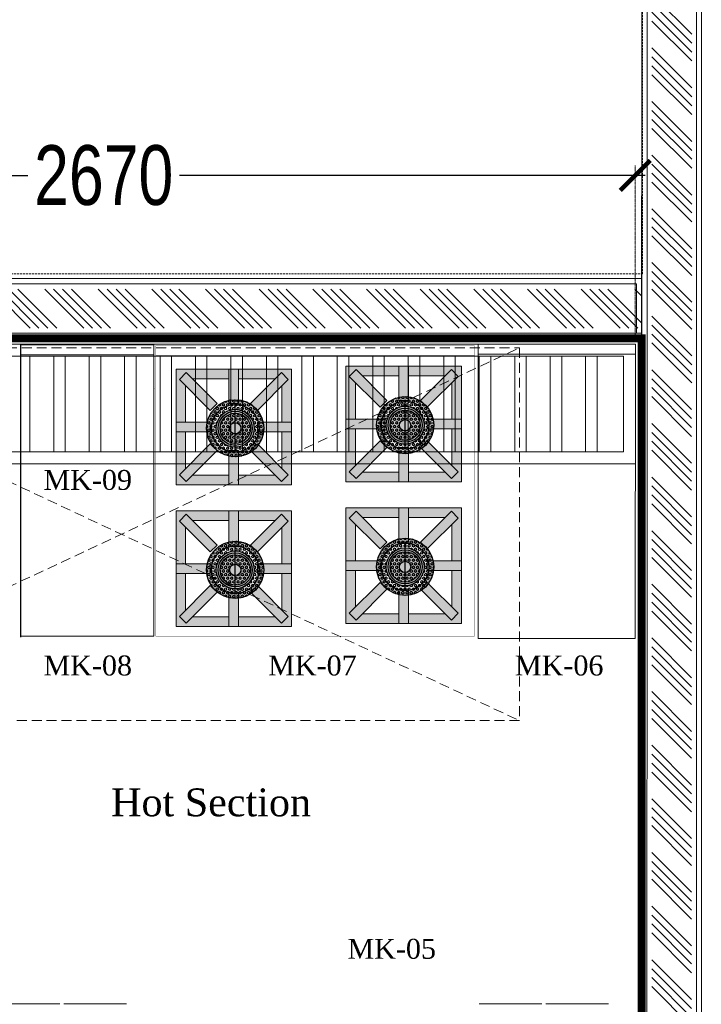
# Model space of a CAD drawing. Header units: millimetres. Extents: x 1277566 to 1493426, y 1039116 to 1145896.
# Tile 67 of 152: x 1342597 to 1344309, y 1136507 to 1138979. Entities that reach past the tile are written whole.
import ezdxf

# ---------------------------------------------------------------- set-up
doc = ezdxf.new("R2010")
doc.units = ezdxf.units.MM
doc.header["$PDMODE"] = 67
doc.linetypes.add('DASHED', pattern=[0.75, 0.5, -0.25])
doc.linetypes.add('DASHED2', pattern=[0.375, 0.25, -0.125])
for name, color, linetype, lineweight in [('AIRPORT EXTIING WALL', 1, 'Continuous', 20), ('CIVIL WALL HATCH', 7, 'Continuous', 5), ('CKD - Kit Text', 171, 'Continuous', 13), ('CKD Equipments', 252, 'Continuous', 0), ('CKD-Equipements', 252, 'Continuous', 0), ('FRONT COUNTER', 214, 'Continuous', 18), ('PLASTER', 252, 'Continuous', 9), ('tile finish', 32, 'Continuous', 9)]:
    doc.layers.add(name, color=color, linetype=linetype, lineweight=lineweight)
doc.layers.add('Equipment', color=7, linetype='Continuous', lineweight=9, true_color=0xcc6600)
doc.layers.add('Equipment Name', color=8, linetype='Continuous')
doc.layers.add('xKAM-B3-01-Kitchen$0$A-FURN', color=8, linetype='Continuous')
doc.styles.add('CKD_Dimension Text', font='BOOKOS.TTF')
doc.styles.add('ROMANS', font='arial.ttf', dxfattribs={"width": 0.75})
doc.styles.add('style12', font='BOOKOSI.TTF')
doc.dimstyles.new('1.300', dxfattribs={"dimtxt": 150, "dimasz": 75, "dimexe": 25, "dimexo": 25, "dimgap": 15, "dimtad": 0, "dimdec": 0, "dimdsep": 46, "dimtxsty": 'ROMANS', "dimblk": 'ARCHTICK', "dimcen": 0.09, "dimdle": 25, "dimclrd": 256, "dimclre": 256, "dimclrt": 256, "dimadec": 1, "dimazin": 2, "dimtfac": 1, "dimtdec": 0, "dimtmove": 2, "dimatfit": 3, "dimldrblk": 'OPEN90', "dimfxl": 100, "dimtolj": 1, "dimtzin": 0, "dimlwe": -1, "dimarcsym": 0})
pattern_1 = [(0, (0, 0), (0, 0.216506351), [0.125, -0.25]), (120, (0, 0), (-0.1875000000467, -0.1082531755), [0.125, -0.25]), (60, (0.125, 0), (-0.1875000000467, 0.1082531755), [0.125, -0.25])]

# ---------------------------------------------------------------- blocks, each defined once
blk = doc.blocks.new('xKAM-B3-01-Kitchen$0$rgregr')
at = {"layer": 'xKAM-B3-01-Kitchen$0$A-FURN'}
h = blk.add_hatch(color=256, dxfattribs=at)
edge = h.paths.add_edge_path()
edge.add_arc((9340815.64, 6767207.81), 2.97, 0, 360)
edge = h.paths.add_edge_path(flags=16)
edge.add_arc((9340815.64, 6767207.81), 2.47, 0, 360)
h = blk.add_hatch(dxfattribs=at)
h.set_pattern_fill('HEX', color=256, style=0)
h.set_pattern_definition(pattern_1)
edge = h.paths.add_edge_path(flags=16)
edge.add_arc((9340815.64, 6767207.81), 2.47, 0, 360)
edge = h.paths.add_edge_path()
edge.add_arc((9340815.64, 6767207.81), 2.97, 0, 360)
h = blk.add_hatch(dxfattribs=at)
h.set_pattern_fill('HEX', color=256, style=0)
h.set_pattern_definition(pattern_1)
h.paths.add_polyline_path([(9340815.98, 6767210.26), (9340815.3, 6767210.26, 0.336052), (9340813.19, 6767208.15), (9340813.19, 6767207.81), (9340813.67, 6767207.81, -1), (9340817.61, 6767207.81), (9340818.08, 6767207.81), (9340818.08, 6767208.15, 0.336052)])
h.paths.add_polyline_path([(9340818.08, 6767207.48), (9340818.08, 6767207.81), (9340817.61, 6767207.81, -1), (9340813.67, 6767207.81), (9340813.19, 6767207.81), (9340813.19, 6767207.48, 0.336052), (9340815.3, 6767205.37), (9340815.98, 6767205.37, 0.336052)])
h = blk.add_hatch(color=256, dxfattribs=at)
edge = h.paths.add_edge_path()
edge.add_arc((9340815.64, 6767207.81), 1.97, 0, 360)
edge = h.paths.add_edge_path(flags=16)
edge.add_arc((9340815.64, 6767207.81), 1.77, 0, 360)
edge = h.paths.add_edge_path(flags=0)
edge.add_arc((9340815.64, 6767207.81), 1.57, 0, 360)
h = blk.add_hatch(color=256, dxfattribs=at)
edge = h.paths.add_edge_path(flags=16)
edge.add_arc((9340815.64, 6767207.81), 1.57, 0, 360)
edge = h.paths.add_edge_path()
edge.add_arc((9340815.64, 6767207.81), 1.77, 0, 360)
h = blk.add_hatch(dxfattribs=at)
h.set_pattern_fill('HEX', color=256, style=0)
h.set_pattern_definition(pattern_1)
edge = h.paths.add_edge_path()
edge.add_arc((9340815.64, 6767207.81), 1.57, 0, 360)
edge = h.paths.add_edge_path(flags=16)
edge.add_arc((9340815.64, 6767207.81), 0.581, 0, 360)
blk.add_line((9340813.19, 6767207.81), (9340818.08, 6767207.81), dxfattribs=at)
for radius in [2.97, 2.47, 1.97, 1.77, 1.57, 0.581]:
    blk.add_circle((9340815.64, 6767207.81), radius, dxfattribs=at)
blk = doc.blocks.new('_ARCHTICK')
at = {"color": 0, "linetype": 'ByBlock', "const_width": 0.15}
blk.add_lwpolyline([(-0.5, -0.5), (0.5, 0.5)], dxfattribs=at)
blk = doc.blocks.new('*D112')
at = {"layer": 'CKD-Equipements', "linetype": 'DASHED2', "transparency": 16777216}
for p, q in [((1341473, 1138189.7), (1341473, 1138612.9)), ((1344143.2, 1138189.7), (1344143.2, 1138612.9))]:
    blk.add_line(p, q, dxfattribs=at)
at = {"layer": 'CKD-Equipements', "lineweight": -2, "transparency": 16777216}
for p, q in [((1341448, 1138587.9), (1342624.4, 1138587.9)), ((1344168.2, 1138587.9), (1342991.9, 1138587.9))]:
    blk.add_line(p, q, dxfattribs=at)
at = {"layer": 'Defpoints', "color": 0, "transparency": 16777216}
for p in [(1344143.2, 1138587.9), (1341473, 1138164.7), (1344143.2, 1138164.7)]:
    blk.add_point(p, dxfattribs=at)
at = {"layer": 'CKD-Equipements', "lineweight": -2, "transparency": 16777216, "xscale": 75, "yscale": 75, "zscale": 75, "rotation": 180}
blk.add_blockref('_ARCHTICK', (1341473, 1138587.9), dxfattribs=at)
at = {"layer": 'CKD-Equipements', "lineweight": -2, "transparency": 16777216, "xscale": 75, "yscale": 75, "zscale": 75}
blk.add_blockref('_ARCHTICK', (1344143.2, 1138587.9), dxfattribs=at)
at = {"layer": 'CKD-Equipements', "transparency": 16777216, "insert": (1342808.1, 1138587.9), "char_height": 150, "attachment_point": 5, "style": 'ROMANS', "bg_fill": 3, "box_fill_scale": 1.1, "bg_fill_color": 256, "bg_fill_true_color": 13158600, "bg_fill_transparency": 0}
blk.add_mtext('\\A1;2670', dxfattribs=at)
blk = doc.blocks.new('_Open90')
at = {"color": 0, "linetype": 'ByBlock', "lineweight": -2}
for p, q in [((-0.5, 0.5), (0, 0)), ((0, 0), (-1, 0)), ((0, 0), (-0.5, -0.5))]:
    blk.add_line(p, q, dxfattribs=at)

msp = doc.modelspace()

# ---------------------------------------------------------------- hatches: boundary and pattern name
at = {"layer": 'CIVIL WALL HATCH'}
h = msp.add_hatch(dxfattribs=at)
h.set_pattern_fill('ANSI34', color=256, scale=5, angle=90)
h.set_pattern_definition([(135, (154681.03, -46618.93), (-67.351921, -67.351921), []), (135, (154681.03, -46596.48), (-67.351921, -67.351921), []), (135, (154681.03, -46574.03), (-67.351921, -67.351921), []), (135, (154681.03, -46551.58), (-67.351921, -67.351921), [])])
h.paths.add_polyline_path([(1344286.156, 1143264.5371), (1344186.156, 1143264.5371), (1344183.8777, 1135016.1905), (1344283.8777, 1135016.1905)])
h = msp.add_hatch(dxfattribs=at)
h.set_pattern_fill('ANSI34', color=256, scale=5, angle=90)
h.set_pattern_definition([(135, (2528612.85, -24615.88), (-67.351921, -67.351921), []), (135, (2528612.85, -24593.43), (-67.351921, -67.351921), []), (135, (2528612.85, -24570.98), (-67.351921, -67.351921), []), (135, (2528612.85, -24548.53), (-67.351921, -67.351921), [])])
h.paths.add_polyline_path([(1337921.3841, 1138302.869), (1337921.3841, 1138204.8763), (1341130.7584, 1138204.8946), (1344158.8777, 1138204.894), (1344158.8777, 1138302.8868), (1341131.5173, 1138302.869)])
at = {"layer": 'CKD-Equipements'}
h = msp.add_hatch(color=256, dxfattribs=at)
h.paths.add_polyline_path([(1342989.6648, 1137944.04), (1342989.6648, 1137810.9733), (1343122.7315, 1137810.9733), (1343122.7315, 1137835.1673), (1343030.9665, 1137835.1673), (1343015.2277, 1137819.4285), (1342998.12, 1137836.5362), (1343013.8588, 1137852.275), (1343013.8588, 1137944.04)])
h.paths.add_polyline_path([(1342998.12, 1138075.7378), (1343015.2277, 1138092.8455), (1343030.9665, 1138077.1067), (1343122.7315, 1138077.1067), (1343122.7315, 1138101.3006), (1342989.6648, 1138101.3006), (1342989.6648, 1137968.2339), (1343013.8588, 1137968.2339), (1343013.8588, 1138059.999)])
h.paths.add_polyline_path([(1343146.9254, 1138101.3006), (1343146.9254, 1138077.1067), (1343238.6905, 1138077.1067), (1343254.4293, 1138092.8455), (1343271.537, 1138075.7378), (1343255.7982, 1138059.999), (1343255.7982, 1137968.2339), (1343279.9921, 1137968.2339), (1343279.9921, 1138101.3006)])
h.paths.add_polyline_path([(1343255.7982, 1137944.04), (1343255.7982, 1137852.275), (1343271.537, 1137836.5362), (1343254.4293, 1137819.4285), (1343238.6905, 1137835.1673), (1343146.9254, 1137835.1673), (1343146.9254, 1137810.9733), (1343279.9921, 1137810.9733), (1343279.9921, 1137944.04)])
h = msp.add_hatch(color=256, dxfattribs=at)
h.paths.add_polyline_path([(1342998.12, 1137836.5362), (1343015.2277, 1137819.4285), (1343067.0598, 1137871.2606), (1343049.9521, 1137888.3683)])
h.paths.add_polyline_path([(1342989.6648, 1137968.2339), (1342989.6648, 1137944.04), (1343032.6671, 1137944.04), (1343032.6671, 1137968.2339)])
h.paths.add_polyline_path([(1343015.2277, 1138092.8455), (1342998.12, 1138075.7378), (1343049.9521, 1138023.9056), (1343067.0598, 1138041.0133)])
h.paths.add_polyline_path([(1343122.7315, 1138101.3006), (1343122.7315, 1138058.2983), (1343146.9254, 1138058.2983), (1343146.9254, 1138101.3006)])
h.paths.add_polyline_path([(1343202.5971, 1138041.0133), (1343219.7048, 1138023.9056), (1343271.537, 1138075.7378), (1343254.4293, 1138092.8455)])
h.paths.add_polyline_path([(1343236.9898, 1137968.2339), (1343236.9898, 1137944.04), (1343279.9921, 1137944.04), (1343279.9921, 1137968.2339)])
h.paths.add_polyline_path([(1343219.7048, 1137888.3683), (1343202.5971, 1137871.2606), (1343254.4293, 1137819.4285), (1343271.537, 1137836.5362)])
h.paths.add_polyline_path([(1343122.7315, 1137853.9756), (1343122.7315, 1137810.9733), (1343146.9254, 1137810.9733), (1343146.9254, 1137853.9756)])
h = msp.add_hatch(color=256, dxfattribs=at)
h.paths.add_polyline_path([(1343416.4125, 1137951.663), (1343416.4125, 1137818.5963), (1343549.4792, 1137818.5963), (1343549.4792, 1137842.7902), (1343457.7141, 1137842.7902), (1343441.9753, 1137827.0514), (1343424.8676, 1137844.1591), (1343440.6065, 1137859.8979), (1343440.6065, 1137951.663)])
h.paths.add_polyline_path([(1343424.8676, 1138083.3607), (1343441.9753, 1138100.4684), (1343457.7141, 1138084.7296), (1343549.4792, 1138084.7296), (1343549.4792, 1138108.9236), (1343416.4125, 1138108.9236), (1343416.4125, 1137975.8569), (1343440.6065, 1137975.8569), (1343440.6065, 1138067.6219)])
h.paths.add_polyline_path([(1343573.6731, 1138108.9236), (1343573.6731, 1138084.7296), (1343665.4381, 1138084.7296), (1343681.1769, 1138100.4684), (1343698.2846, 1138083.3607), (1343682.5458, 1138067.6219), (1343682.5458, 1137975.8569), (1343706.7398, 1137975.8569), (1343706.7398, 1138108.9236)])
h.paths.add_polyline_path([(1343682.5458, 1137951.663), (1343682.5458, 1137859.8979), (1343698.2846, 1137844.1591), (1343681.1769, 1137827.0514), (1343665.4381, 1137842.7902), (1343573.6731, 1137842.7902), (1343573.6731, 1137818.5963), (1343706.7398, 1137818.5963), (1343706.7398, 1137951.663)])
h = msp.add_hatch(color=256, dxfattribs=at)
h.paths.add_polyline_path([(1343424.8676, 1137844.1591), (1343441.9753, 1137827.0514), (1343493.8075, 1137878.8836), (1343476.6998, 1137895.9913)])
h.paths.add_polyline_path([(1343416.4125, 1137975.8569), (1343416.4125, 1137951.663), (1343459.4148, 1137951.663), (1343459.4148, 1137975.8569)])
h.paths.add_polyline_path([(1343441.9753, 1138100.4684), (1343424.8676, 1138083.3607), (1343476.6998, 1138031.5286), (1343493.8075, 1138048.6363)])
h.paths.add_polyline_path([(1343549.4792, 1138108.9236), (1343549.4792, 1138065.9213), (1343573.6731, 1138065.9213), (1343573.6731, 1138108.9236)])
h.paths.add_polyline_path([(1343629.3448, 1138048.6363), (1343646.4525, 1138031.5286), (1343698.2846, 1138083.3607), (1343681.1769, 1138100.4684)])
h.paths.add_polyline_path([(1343663.7375, 1137975.8569), (1343663.7375, 1137951.663), (1343706.7398, 1137951.663), (1343706.7398, 1137975.8569)])
h.paths.add_polyline_path([(1343646.4525, 1137895.9913), (1343629.3448, 1137878.8836), (1343681.1769, 1137827.0514), (1343698.2846, 1137844.1591)])
h.paths.add_polyline_path([(1343549.4792, 1137861.5986), (1343549.4792, 1137818.5963), (1343573.6731, 1137818.5963), (1343573.6731, 1137861.5986)])
h = msp.add_hatch(color=1, dxfattribs=at)
h.paths.add_polyline_path([(1343049.9521, 1137888.3683), (1343067.0598, 1137871.2606), (1343092.7771, 1137896.9779), (1343075.6694, 1137914.0856)])
h.paths.add_polyline_path([(1343032.6671, 1137968.2339), (1343032.6671, 1137944.04), (1343075.6694, 1137944.04), (1343075.6694, 1137968.2339)])
h.paths.add_polyline_path([(1343067.0598, 1138041.0133), (1343049.9521, 1138023.9056), (1343075.6694, 1137998.1884), (1343092.7771, 1138015.2961)])
h.paths.add_polyline_path([(1343122.7315, 1138058.2983), (1343122.7315, 1138015.2961), (1343146.9254, 1138015.2961), (1343146.9254, 1138058.2983)])
h.paths.add_polyline_path([(1343176.8799, 1138015.2961), (1343193.9876, 1137998.1884), (1343219.7048, 1138023.9056), (1343202.5971, 1138041.0133)])
h.paths.add_polyline_path([(1343193.9876, 1137968.2339), (1343193.9876, 1137944.04), (1343236.9898, 1137944.04), (1343236.9898, 1137968.2339)])
h.paths.add_polyline_path([(1343193.9876, 1137914.0856), (1343176.8799, 1137896.9779), (1343202.5971, 1137871.2606), (1343219.7048, 1137888.3683)])
h.paths.add_polyline_path([(1343122.7315, 1137896.9779), (1343122.7315, 1137853.9756), (1343146.9254, 1137853.9756), (1343146.9254, 1137896.9779)])
h = msp.add_hatch(color=1, dxfattribs=at)
h.paths.add_polyline_path([(1343476.6998, 1137895.9913), (1343493.8075, 1137878.8836), (1343519.5247, 1137904.6008), (1343502.417, 1137921.7085)])
h.paths.add_polyline_path([(1343459.4148, 1137975.8569), (1343459.4148, 1137951.663), (1343502.417, 1137951.663), (1343502.417, 1137975.8569)])
h.paths.add_polyline_path([(1343493.8075, 1138048.6363), (1343476.6998, 1138031.5286), (1343502.417, 1138005.8113), (1343519.5247, 1138022.919)])
h.paths.add_polyline_path([(1343549.4792, 1138065.9213), (1343549.4792, 1138022.919), (1343573.6731, 1138022.919), (1343573.6731, 1138065.9213)])
h.paths.add_polyline_path([(1343603.6275, 1138022.919), (1343620.7352, 1138005.8113), (1343646.4525, 1138031.5286), (1343629.3448, 1138048.6363)])
h.paths.add_polyline_path([(1343620.7352, 1137975.8569), (1343620.7352, 1137951.663), (1343663.7375, 1137951.663), (1343663.7375, 1137975.8569)])
h.paths.add_polyline_path([(1343620.7352, 1137921.7085), (1343603.6275, 1137904.6008), (1343629.3448, 1137878.8836), (1343646.4525, 1137895.9913)])
h.paths.add_polyline_path([(1343549.4792, 1137904.6008), (1343549.4792, 1137861.5986), (1343573.6731, 1137861.5986), (1343573.6731, 1137904.6008)])
h = msp.add_hatch(color=256, dxfattribs=at)
h.paths.add_polyline_path([(1343416.4125, 1137596.063), (1343416.4125, 1137462.9963), (1343549.4792, 1137462.9963), (1343549.4792, 1137487.1902), (1343457.7141, 1137487.1902), (1343441.9753, 1137471.4514), (1343424.8676, 1137488.5591), (1343440.6065, 1137504.2979), (1343440.6065, 1137596.063)])
h.paths.add_polyline_path([(1343424.8676, 1137727.7607), (1343441.9753, 1137744.8684), (1343457.7141, 1137729.1296), (1343549.4792, 1137729.1296), (1343549.4792, 1137753.3236), (1343416.4125, 1137753.3236), (1343416.4125, 1137620.2569), (1343440.6065, 1137620.2569), (1343440.6065, 1137712.0219)])
h.paths.add_polyline_path([(1343573.6731, 1137753.3236), (1343573.6731, 1137729.1296), (1343665.4381, 1137729.1296), (1343681.1769, 1137744.8684), (1343698.2846, 1137727.7607), (1343682.5458, 1137712.0219), (1343682.5458, 1137620.2569), (1343706.7398, 1137620.2569), (1343706.7398, 1137753.3236)])
h.paths.add_polyline_path([(1343682.5458, 1137596.063), (1343682.5458, 1137504.2979), (1343698.2846, 1137488.5591), (1343681.1769, 1137471.4514), (1343665.4381, 1137487.1902), (1343573.6731, 1137487.1902), (1343573.6731, 1137462.9963), (1343706.7398, 1137462.9963), (1343706.7398, 1137596.063)])
h = msp.add_hatch(color=256, dxfattribs=at)
h.paths.add_polyline_path([(1343424.8676, 1137488.5591), (1343441.9753, 1137471.4514), (1343493.8075, 1137523.2836), (1343476.6998, 1137540.3913)])
h.paths.add_polyline_path([(1343416.4125, 1137620.2569), (1343416.4125, 1137596.063), (1343459.4148, 1137596.063), (1343459.4148, 1137620.2569)])
h.paths.add_polyline_path([(1343441.9753, 1137744.8684), (1343424.8676, 1137727.7607), (1343476.6998, 1137675.9286), (1343493.8075, 1137693.0363)])
h.paths.add_polyline_path([(1343549.4792, 1137753.3236), (1343549.4792, 1137710.3213), (1343573.6731, 1137710.3213), (1343573.6731, 1137753.3236)])
h.paths.add_polyline_path([(1343629.3448, 1137693.0363), (1343646.4525, 1137675.9286), (1343698.2846, 1137727.7607), (1343681.1769, 1137744.8684)])
h.paths.add_polyline_path([(1343663.7375, 1137620.2569), (1343663.7375, 1137596.063), (1343706.7398, 1137596.063), (1343706.7398, 1137620.2569)])
h.paths.add_polyline_path([(1343646.4525, 1137540.3913), (1343629.3448, 1137523.2836), (1343681.1769, 1137471.4514), (1343698.2846, 1137488.5591)])
h.paths.add_polyline_path([(1343549.4792, 1137505.9986), (1343549.4792, 1137462.9963), (1343573.6731, 1137462.9963), (1343573.6731, 1137505.9986)])
h = msp.add_hatch(color=256, dxfattribs=at)
h.paths.add_polyline_path([(1342989.6648, 1137588.44), (1342989.6648, 1137455.3733), (1343122.7315, 1137455.3733), (1343122.7315, 1137479.5673), (1343030.9665, 1137479.5673), (1343015.2277, 1137463.8285), (1342998.12, 1137480.9362), (1343013.8588, 1137496.675), (1343013.8588, 1137588.44)])
h.paths.add_polyline_path([(1342998.12, 1137720.1378), (1343015.2277, 1137737.2455), (1343030.9665, 1137721.5067), (1343122.7315, 1137721.5067), (1343122.7315, 1137745.7006), (1342989.6648, 1137745.7006), (1342989.6648, 1137612.6339), (1343013.8588, 1137612.6339), (1343013.8588, 1137704.399)])
h.paths.add_polyline_path([(1343146.9254, 1137745.7006), (1343146.9254, 1137721.5067), (1343238.6905, 1137721.5067), (1343254.4293, 1137737.2455), (1343271.537, 1137720.1378), (1343255.7982, 1137704.399), (1343255.7982, 1137612.6339), (1343279.9921, 1137612.6339), (1343279.9921, 1137745.7006)])
h.paths.add_polyline_path([(1343255.7982, 1137588.44), (1343255.7982, 1137496.675), (1343271.537, 1137480.9362), (1343254.4293, 1137463.8285), (1343238.6905, 1137479.5673), (1343146.9254, 1137479.5673), (1343146.9254, 1137455.3733), (1343279.9921, 1137455.3733), (1343279.9921, 1137588.44)])
h = msp.add_hatch(color=256, dxfattribs=at)
h.paths.add_polyline_path([(1342998.12, 1137480.9362), (1343015.2277, 1137463.8285), (1343067.0598, 1137515.6606), (1343049.9521, 1137532.7683)])
h.paths.add_polyline_path([(1342989.6648, 1137612.6339), (1342989.6648, 1137588.44), (1343032.6671, 1137588.44), (1343032.6671, 1137612.6339)])
h.paths.add_polyline_path([(1343015.2277, 1137737.2455), (1342998.12, 1137720.1378), (1343049.9521, 1137668.3056), (1343067.0598, 1137685.4133)])
h.paths.add_polyline_path([(1343122.7315, 1137745.7006), (1343122.7315, 1137702.6983), (1343146.9254, 1137702.6983), (1343146.9254, 1137745.7006)])
h.paths.add_polyline_path([(1343202.5971, 1137685.4133), (1343219.7048, 1137668.3056), (1343271.537, 1137720.1378), (1343254.4293, 1137737.2455)])
h.paths.add_polyline_path([(1343236.9898, 1137612.6339), (1343236.9898, 1137588.44), (1343279.9921, 1137588.44), (1343279.9921, 1137612.6339)])
h.paths.add_polyline_path([(1343219.7048, 1137532.7683), (1343202.5971, 1137515.6606), (1343254.4293, 1137463.8285), (1343271.537, 1137480.9362)])
h.paths.add_polyline_path([(1343122.7315, 1137498.3756), (1343122.7315, 1137455.3733), (1343146.9254, 1137455.3733), (1343146.9254, 1137498.3756)])
h = msp.add_hatch(color=1, dxfattribs=at)
h.paths.add_polyline_path([(1343049.9521, 1137532.7683), (1343067.0598, 1137515.6606), (1343092.7771, 1137541.3779), (1343075.6694, 1137558.4856)])
h.paths.add_polyline_path([(1343032.6671, 1137612.6339), (1343032.6671, 1137588.44), (1343075.6694, 1137588.44), (1343075.6694, 1137612.6339)])
h.paths.add_polyline_path([(1343067.0598, 1137685.4133), (1343049.9521, 1137668.3056), (1343075.6694, 1137642.5884), (1343092.7771, 1137659.6961)])
h.paths.add_polyline_path([(1343122.7315, 1137702.6983), (1343122.7315, 1137659.6961), (1343146.9254, 1137659.6961), (1343146.9254, 1137702.6983)])
h.paths.add_polyline_path([(1343176.8799, 1137659.6961), (1343193.9876, 1137642.5884), (1343219.7048, 1137668.3056), (1343202.5971, 1137685.4133)])
h.paths.add_polyline_path([(1343193.9876, 1137612.6339), (1343193.9876, 1137588.44), (1343236.9898, 1137588.44), (1343236.9898, 1137612.6339)])
h.paths.add_polyline_path([(1343193.9876, 1137558.4856), (1343176.8799, 1137541.3779), (1343202.5971, 1137515.6606), (1343219.7048, 1137532.7683)])
h.paths.add_polyline_path([(1343122.7315, 1137541.3779), (1343122.7315, 1137498.3756), (1343146.9254, 1137498.3756), (1343146.9254, 1137541.3779)])
h = msp.add_hatch(color=1, dxfattribs=at)
h.paths.add_polyline_path([(1343476.6998, 1137540.3913), (1343493.8075, 1137523.2836), (1343519.5247, 1137549.0008), (1343502.417, 1137566.1085)])
h.paths.add_polyline_path([(1343459.4148, 1137620.2569), (1343459.4148, 1137596.063), (1343502.417, 1137596.063), (1343502.417, 1137620.2569)])
h.paths.add_polyline_path([(1343493.8075, 1137693.0363), (1343476.6998, 1137675.9286), (1343502.417, 1137650.2113), (1343519.5247, 1137667.319)])
h.paths.add_polyline_path([(1343549.4792, 1137710.3213), (1343549.4792, 1137667.319), (1343573.6731, 1137667.319), (1343573.6731, 1137710.3213)])
h.paths.add_polyline_path([(1343603.6275, 1137667.319), (1343620.7352, 1137650.2113), (1343646.4525, 1137675.9286), (1343629.3448, 1137693.0363)])
h.paths.add_polyline_path([(1343620.7352, 1137620.2569), (1343620.7352, 1137596.063), (1343663.7375, 1137596.063), (1343663.7375, 1137620.2569)])
h.paths.add_polyline_path([(1343620.7352, 1137566.1085), (1343603.6275, 1137549.0008), (1343629.3448, 1137523.2836), (1343646.4525, 1137540.3913)])
h.paths.add_polyline_path([(1343549.4792, 1137549.0008), (1343549.4792, 1137505.9986), (1343573.6731, 1137505.9986), (1343573.6731, 1137549.0008)])

# ---------------------------------------------------------------- linework, layer by layer
at = {"extrusion": (0, -1, 0)}
msp.add_line((1342935.5487, 1138054.2766, -764.8891), (1342935.5487, 1138054.2766, -658.8231), dxfattribs=at)
at = {"color": 4, "linetype": 'Continuous', "lineweight": 20, "elevation": -1423.7122}
msp.add_lwpolyline([(1344143.248, 1137864.164), (1341472.9978, 1137864.164), (1341472.9978, 1138164.6622), (1344143.248, 1138164.6622)], close=True, dxfattribs=at)
for points in [[(1341472.9978, 1138134.4023), (1344113.4083, 1138134.4023), (1344113.4083, 1137894.424), (1341472.9978, 1137894.424)], [(1342622.3321, 1137894.424), (1342622.3321, 1138134.4023), (1342622.3321, 1138134.4023)], [(1342682.4318, 1137894.424), (1342682.4318, 1138134.4023), (1342682.4318, 1138134.4023)], [(1342711.4309, 1137894.424), (1342711.4309, 1138134.4023), (1342711.4309, 1138134.4023)], [(1342771.5306, 1137894.424), (1342771.5306, 1138134.4023), (1342771.5306, 1138134.4023)], [(1342800.5297, 1137894.424), (1342800.5297, 1138134.4023), (1342800.5297, 1138134.4023)], [(1342860.6293, 1137894.424), (1342860.6293, 1138134.4023), (1342860.6293, 1138134.4023)], [(1342889.6285, 1137894.424), (1342889.6285, 1138134.4023), (1342889.6285, 1138134.4023)], [(1342949.7281, 1137894.424), (1342949.7281, 1138134.4023), (1342949.7281, 1138134.4023)], [(1342978.7272, 1137894.424), (1342978.7272, 1138134.4023), (1342978.7272, 1138134.4023)], [(1343038.3392, 1137894.424), (1343038.3392, 1138134.4023), (1343038.3392, 1138134.4023)], [(1343067.3383, 1137894.424), (1343067.3383, 1138134.4023), (1343067.3383, 1138134.4023)], [(1343127.438, 1137894.424), (1343127.438, 1138134.4023), (1343127.438, 1138134.4023)], [(1343156.4371, 1137894.424), (1343156.4371, 1138134.4023), (1343156.4371, 1138134.4023)], [(1343216.5367, 1137894.424), (1343216.5367, 1138134.4023), (1343216.5367, 1138134.4023)], [(1343245.5359, 1137894.424), (1343245.5359, 1138134.4023), (1343245.5359, 1138134.4023)], [(1343305.6355, 1137894.424), (1343305.6355, 1138134.4023), (1343305.6355, 1138134.4023)], [(1343334.6346, 1137894.424), (1343334.6346, 1138134.4023), (1343334.6346, 1138134.4023)], [(1343394.7343, 1137894.424), (1343394.7343, 1138134.4023), (1343394.7343, 1138134.4023)], [(1343423.7334, 1137894.424), (1343423.7334, 1138134.4023), (1343423.7334, 1138134.4023)], [(1343483.8331, 1137894.424), (1343483.8331, 1138134.4023), (1343483.8331, 1138134.4023)], [(1343512.8322, 1137894.424), (1343512.8322, 1138134.4023), (1343512.8322, 1138134.4023)], [(1343572.9318, 1137894.424), (1343572.9318, 1138134.4023), (1343572.9318, 1138134.4023)], [(1343601.931, 1137894.424), (1343601.931, 1138134.4023), (1343601.931, 1138134.4023)], [(1343662.0306, 1137894.424), (1343662.0306, 1138134.4023), (1343662.0306, 1138134.4023)], [(1343691.0297, 1137894.424), (1343691.0297, 1138134.4023), (1343691.0297, 1138134.4023)], [(1343751.1294, 1137894.424), (1343751.1294, 1138134.4023), (1343751.1294, 1138134.4023)], [(1343780.1285, 1137894.424), (1343780.1285, 1138134.4023), (1343780.1285, 1138134.4023)], [(1343840.2281, 1137894.424), (1343840.2281, 1138134.4023), (1343840.2281, 1138134.4023)], [(1343869.2273, 1137894.424), (1343869.2273, 1138134.4023), (1343869.2273, 1138134.4023)], [(1343929.3269, 1137894.424), (1343929.3269, 1138134.4023), (1343929.3269, 1138134.4023)], [(1343958.326, 1137894.424), (1343958.326, 1138134.4023), (1343958.326, 1138134.4023)], [(1344018.4257, 1137894.424), (1344018.4257, 1138134.4023), (1344018.4257, 1138134.4023)], [(1344047.4248, 1137894.424), (1344047.4248, 1138134.4023), (1344047.4248, 1138134.4023)]]:
    msp.add_lwpolyline(points, dxfattribs=at)
at = {"layer": 'AIRPORT EXTIING WALL', "linetype": 'DASHED', "ltscale": 10}
msp.add_lwpolyline([(1340565.1188, 1138341.3388), (1344161.6117, 1138341.3388), (1344161.6117, 1141611.8354), (1340565.1188, 1141611.8354)], close=True, dxfattribs=at)
at = {"layer": 'CKD Equipments'}
for p, q in [((1342934.3718, 1138162.2993, -711.8561), (1342599.0908, 1138162.2993, -711.8561)), ((1342934.3718, 1138162.2993, 188.1439), (1342934.3718, 1137430.7904, 188.1439)), ((1342599.0908, 1138137.2993, -711.8561), (1342934.3718, 1138137.2993, -711.8561)), ((1342934.3718, 1137430.7904, -711.8561), (1342599.0908, 1137430.7904, -711.8561))]:
    msp.add_line(p, q, dxfattribs=at)
at = {"layer": 'CKD Equipments', "ltscale": 0.25, "elevation": -1423.7122}
msp.add_lwpolyline([(1343748.4736, 1138164.6622), (1343748.1566, 1137425.1446), (1344142.931, 1137425.1446), (1344143.248, 1138164.6622), (1343748.4736, 1138164.6622), (1343748.4736, 1138139.6622), (1344143.2372, 1138139.6622)], dxfattribs=at)
at = {"layer": 'CKD-Equipements'}
for p, q in [((1343279.9921, 1138101.3006), (1343279.9921, 1137847.3006)), ((1343279.9921, 1138101.3006), (1343279.9921, 1137847.3006)), ((1343441.9753, 1138100.4684), (1343424.8676, 1138083.3607)), ((1343519.5247, 1138022.919), (1343441.9753, 1138100.4684)), ((1343603.6275, 1138022.919), (1343681.1769, 1138100.4684)), ((1343681.1769, 1138100.4684), (1343698.2846, 1138083.3607)), ((1343706.7398, 1138108.9236), (1343706.7398, 1137854.9236)), ((1343015.2277, 1138092.8455), (1342998.12, 1138075.7378)), ((1343075.6694, 1137998.1884), (1342998.12, 1138075.7378)), ((1343092.7771, 1138015.2961), (1343015.2277, 1138092.8455)), ((1343176.8799, 1138015.2961), (1343254.4293, 1138092.8455)), ((1343193.9876, 1137998.1884), (1343271.537, 1138075.7378)), ((1343254.4293, 1138092.8455), (1343271.537, 1138075.7378)), ((1343502.417, 1138005.8113), (1343424.8676, 1138083.3607)), ((1343620.7352, 1138005.8113), (1343698.2846, 1138083.3607)), ((1343519.5247, 1138022.919), (1343502.417, 1138005.8113)), ((1343603.6275, 1138022.919), (1343620.7352, 1138005.8113)), ((1343092.7771, 1138015.2961), (1343075.6694, 1137998.1884)), ((1343176.8799, 1138015.2961), (1343193.9876, 1137998.1884)), ((1343075.6694, 1137914.0856), (1342998.12, 1137836.5362)), ((1343092.7771, 1137896.9779), (1343075.6694, 1137914.0856)), ((1343176.8799, 1137896.9779), (1343193.9876, 1137914.0856)), ((1343193.9876, 1137914.0856), (1343271.537, 1137836.5362)), ((1343502.417, 1137921.7085), (1343424.8676, 1137844.1591)), ((1343519.5247, 1137904.6008), (1343441.9753, 1137827.0514)), ((1343519.5247, 1137904.6008), (1343502.417, 1137921.7085)), ((1343603.6275, 1137904.6008), (1343620.7352, 1137921.7085)), ((1343603.6275, 1137904.6008), (1343681.1769, 1137827.0514)), ((1343620.7352, 1137921.7085), (1343698.2846, 1137844.1591)), ((1343092.7771, 1137896.9779), (1343015.2277, 1137819.4285)), ((1343176.8799, 1137896.9779), (1343254.4293, 1137819.4285)), ((1343015.2277, 1137819.4285), (1342998.12, 1137836.5362)), ((1343254.4293, 1137819.4285), (1343271.537, 1137836.5362)), ((1343441.9753, 1137827.0514), (1343424.8676, 1137844.1591)), ((1343681.1769, 1137827.0514), (1343698.2846, 1137844.1591)), ((1343706.7398, 1137753.3236), (1343706.7398, 1137499.3236)), ((1343706.7398, 1137753.3236), (1343706.7398, 1137499.3236)), ((1343015.2277, 1137737.2455), (1342998.12, 1137720.1378)), ((1343092.7771, 1137659.6961), (1343015.2277, 1137737.2455)), ((1343176.8799, 1137659.6961), (1343254.4293, 1137737.2455)), ((1343254.4293, 1137737.2455), (1343271.537, 1137720.1378)), ((1343279.9921, 1137745.7006), (1343279.9921, 1137491.7006)), ((1343279.9921, 1137745.7006), (1343279.9921, 1137491.7006)), ((1343441.9753, 1137744.8684), (1343424.8676, 1137727.7607)), ((1343502.417, 1137650.2113), (1343424.8676, 1137727.7607)), ((1343519.5247, 1137667.319), (1343441.9753, 1137744.8684)), ((1343603.6275, 1137667.319), (1343681.1769, 1137744.8684)), ((1343620.7352, 1137650.2113), (1343698.2846, 1137727.7607)), ((1343681.1769, 1137744.8684), (1343698.2846, 1137727.7607)), ((1343075.6694, 1137642.5884), (1342998.12, 1137720.1378)), ((1343193.9876, 1137642.5884), (1343271.537, 1137720.1378)), ((1343092.7771, 1137659.6961), (1343075.6694, 1137642.5884)), ((1343176.8799, 1137659.6961), (1343193.9876, 1137642.5884)), ((1343519.5247, 1137667.319), (1343502.417, 1137650.2113)), ((1343603.6275, 1137667.319), (1343620.7352, 1137650.2113)), ((1343075.6694, 1137558.4856), (1342998.12, 1137480.9362)), ((1343092.7771, 1137541.3779), (1343075.6694, 1137558.4856)), ((1343176.8799, 1137541.3779), (1343193.9876, 1137558.4856)), ((1343193.9876, 1137558.4856), (1343271.537, 1137480.9362)), ((1343502.417, 1137566.1085), (1343424.8676, 1137488.5591)), ((1343519.5247, 1137549.0008), (1343502.417, 1137566.1085)), ((1343603.6275, 1137549.0008), (1343620.7352, 1137566.1085)), ((1343620.7352, 1137566.1085), (1343698.2846, 1137488.5591)), ((1343092.7771, 1137541.3779), (1343015.2277, 1137463.8285)), ((1343176.8799, 1137541.3779), (1343254.4293, 1137463.8285)), ((1343519.5247, 1137549.0008), (1343441.9753, 1137471.4514)), ((1343603.6275, 1137549.0008), (1343681.1769, 1137471.4514)), ((1343015.2277, 1137463.8285), (1342998.12, 1137480.9362)), ((1343254.4293, 1137463.8285), (1343271.537, 1137480.9362)), ((1343441.9753, 1137471.4514), (1343424.8676, 1137488.5591)), ((1343681.1769, 1137471.4514), (1343698.2846, 1137488.5591))]:
    msp.add_line(p, q, dxfattribs=at)
at = {"layer": 'CKD-Equipements', "const_width": 1}
msp.add_lwpolyline([(1343739.3, 1138160.8706), (1342939.3, 1138160.8706), (1342939.3, 1137430.8706), (1343739.3, 1137430.8706), (1343739.3, 1138160.8706), (1343739.3, 1138135.8706), (1342939.3, 1138135.8706)], dxfattribs=at)
at = {"layer": 'CKD-Equipements'}
for points in [[(1342989.6648, 1137810.9733), (1342989.6648, 1138101.3006), (1343279.9921, 1138101.3006), (1343279.9921, 1137810.9733)], [(1343122.7315, 1138015.2961), (1343122.7315, 1138101.3006), (1343146.9254, 1138101.3006), (1343146.9254, 1138015.2961)], [(1343416.4125, 1137818.5963), (1343416.4125, 1138108.9236), (1343706.7398, 1138108.9236), (1343706.7398, 1137818.5963)], [(1343549.4792, 1138022.919), (1343549.4792, 1138108.9236), (1343573.6731, 1138108.9236), (1343573.6731, 1138022.919)], [(1343416.4125, 1137951.663), (1343416.4125, 1137975.8569), (1343502.417, 1137975.8569), (1343502.417, 1137951.663)], [(1343706.7398, 1137951.663), (1343706.7398, 1137975.8569), (1343620.7352, 1137975.8569), (1343620.7352, 1137951.663)], [(1342989.6648, 1137944.04), (1342989.6648, 1137968.2339), (1343075.6694, 1137968.2339), (1343075.6694, 1137944.04)], [(1343279.9921, 1137944.04), (1343279.9921, 1137968.2339), (1343193.9876, 1137968.2339), (1343193.9876, 1137944.04)], [(1343549.4792, 1137904.6008), (1343549.4792, 1137818.5963), (1343573.6731, 1137818.5963), (1343573.6731, 1137904.6008)], [(1343122.7315, 1137896.9779), (1343122.7315, 1137810.9733), (1343146.9254, 1137810.9733), (1343146.9254, 1137896.9779)], [(1343416.4125, 1137462.9963), (1343416.4125, 1137753.3236), (1343706.7398, 1137753.3236), (1343706.7398, 1137462.9963)], [(1343549.4792, 1137667.319), (1343549.4792, 1137753.3236), (1343573.6731, 1137753.3236), (1343573.6731, 1137667.319)], [(1342989.6648, 1137455.3733), (1342989.6648, 1137745.7006), (1343279.9921, 1137745.7006), (1343279.9921, 1137455.3733)], [(1343122.7315, 1137659.6961), (1343122.7315, 1137745.7006), (1343146.9254, 1137745.7006), (1343146.9254, 1137659.6961)], [(1342989.6648, 1137588.44), (1342989.6648, 1137612.6339), (1343075.6694, 1137612.6339), (1343075.6694, 1137588.44)], [(1343279.9921, 1137588.44), (1343279.9921, 1137612.6339), (1343193.9876, 1137612.6339), (1343193.9876, 1137588.44)], [(1343416.4125, 1137596.063), (1343416.4125, 1137620.2569), (1343502.417, 1137620.2569), (1343502.417, 1137596.063)], [(1343706.7398, 1137596.063), (1343706.7398, 1137620.2569), (1343620.7352, 1137620.2569), (1343620.7352, 1137596.063)], [(1343122.7315, 1137541.3779), (1343122.7315, 1137455.3733), (1343146.9254, 1137455.3733), (1343146.9254, 1137541.3779)], [(1343549.4792, 1137549.0008), (1343549.4792, 1137462.9963), (1343573.6731, 1137462.9963), (1343573.6731, 1137549.0008)]]:
    msp.add_lwpolyline(points, close=True, dxfattribs=at)
for points in [[(1343030.9665, 1138077.1067), (1343122.7315, 1138077.1067)], [(1343146.9254, 1138077.1067), (1343238.6905, 1138077.1067)], [(1343457.7141, 1138084.7296), (1343549.4792, 1138084.7296)], [(1343573.6731, 1138084.7296), (1343665.4381, 1138084.7296)], [(1343013.8588, 1137968.2339), (1343013.8588, 1138059.999)], [(1343013.8588, 1138059.999), (1343013.8588, 1137968.2339)], [(1343255.7982, 1138059.999), (1343255.7982, 1137968.2339)], [(1343440.6065, 1137975.8569), (1343440.6065, 1138067.6219)], [(1343440.6065, 1138067.6219), (1343440.6065, 1137975.8569)], [(1343682.5458, 1138067.6219), (1343682.5458, 1137975.8569)], [(1343440.6065, 1137859.8979), (1343440.6065, 1137951.663)], [(1343440.6065, 1137951.663), (1343440.6065, 1137859.8979)], [(1343682.5458, 1137951.663), (1343682.5458, 1137859.8979)], [(1343013.8588, 1137852.275), (1343013.8588, 1137944.04)], [(1343013.8588, 1137944.04), (1343013.8588, 1137852.275)], [(1343255.7982, 1137944.04), (1343255.7982, 1137852.275)], [(1343122.7315, 1137835.1673), (1343030.9665, 1137835.1673)], [(1343238.6905, 1137835.1673), (1343146.9254, 1137835.1673)], [(1343549.4792, 1137842.7902), (1343457.7141, 1137842.7902)], [(1343665.4381, 1137842.7902), (1343573.6731, 1137842.7902)], [(1343457.7141, 1137729.1296), (1343549.4792, 1137729.1296)], [(1343573.6731, 1137729.1296), (1343665.4381, 1137729.1296)], [(1343013.8588, 1137612.6339), (1343013.8588, 1137704.399)], [(1343013.8588, 1137704.399), (1343013.8588, 1137612.6339)], [(1343030.9665, 1137721.5067), (1343122.7315, 1137721.5067)], [(1343146.9254, 1137721.5067), (1343238.6905, 1137721.5067)], [(1343255.7982, 1137704.399), (1343255.7982, 1137612.6339)], [(1343440.6065, 1137620.2569), (1343440.6065, 1137712.0219)], [(1343440.6065, 1137712.0219), (1343440.6065, 1137620.2569)], [(1343682.5458, 1137712.0219), (1343682.5458, 1137620.2569)], [(1343013.8588, 1137496.675), (1343013.8588, 1137588.44)], [(1343013.8588, 1137588.44), (1343013.8588, 1137496.675)], [(1343255.7982, 1137588.44), (1343255.7982, 1137496.675)], [(1343440.6065, 1137504.2979), (1343440.6065, 1137596.063)], [(1343440.6065, 1137596.063), (1343440.6065, 1137504.2979)], [(1343682.5458, 1137596.063), (1343682.5458, 1137504.2979)], [(1343122.7315, 1137479.5673), (1343030.9665, 1137479.5673)], [(1343238.6905, 1137479.5673), (1343146.9254, 1137479.5673)], [(1343549.4792, 1137487.1902), (1343457.7141, 1137487.1902)], [(1343665.4381, 1137487.1902), (1343573.6731, 1137487.1902)]]:
    msp.add_lwpolyline(points, dxfattribs=at)
at = {"layer": 'CKD-Equipements', "color": 1, "ltscale": 4}
for points in [[(1342540.643, 1136508.1381), (1342698.143, 1136508.1381)], [(1342708.143, 1136508.1381), (1342865.643, 1136508.1381)], [(1343751.07, 1136507.9774), (1343908.57, 1136507.9774)], [(1343918.57, 1136507.9774), (1344076.07, 1136507.9774)]]:
    msp.add_lwpolyline(points, dxfattribs=at)
at = {"layer": 'FRONT COUNTER', "const_width": 20}
msp.add_lwpolyline([(1340767.9316, 1133806.4485), (1340768.0353, 1135756.5107), (1337895.3292, 1135756.9113), (1337895.3575, 1138178.9599), (1344158.8777, 1138178.9599), (1344158.8777, 1133806.4478), (1343457.7832, 1133806.4478), (1343457.7832, 1133911.4478), (1342977.7832, 1133911.4478), (1342977.7832, 1133806.4478), (1340767.9316, 1133806.5653)], dxfattribs=at)
at = {"layer": 'PLASTER'}
for points in [[(1344171.8777, 1135004.1905), (1344295.8777, 1135004.1905), (1344298.156, 1143276.5371), (1344174.156, 1143276.5371)], [(1337908.3823, 1138315.9581), (1337908.3823, 1138191.9617), (1344158.8777, 1138191.8884), (1344145.8759, 1138191.8884), (1344145.8759, 1138315.8848), (1344132.874, 1138315.8848), (1344132.874, 1138315.8848)]]:
    msp.add_lwpolyline(points, close=True, dxfattribs=at)
at = {"layer": 'tile finish'}
msp.add_line((1344158.8777, 1138536.4478), (1344158.8777, 1135236.4478), dxfattribs=at)
msp.add_lwpolyline([(1344158.8777, 1134991.1905), (1344308.8777, 1134991.1905), (1344311.156, 1143289.5371), (1344161.156, 1143289.5371)], close=True, dxfattribs=at)
msp.add_lwpolyline([(1337895.3805, 1138328.9599), (1337895.3805, 1138178.9599), (1344158.8777, 1138178.8866), (1344158.8777, 1138178.8866), (1344158.8777, 1138328.8866), (1344158.8777, 1138328.8866), (1344158.8777, 1138328.8866), (1337895.3805, 1138328.9599)], dxfattribs=at)
at = {"layer": 'xKAM-B3-01-Kitchen$0$A-FURN'}
msp.add_line((1342599.0908, 1138162.2993, -711.8561), (1342599.0908, 1137428.4095, -711.8561), dxfattribs=at)

# ---------------------------------------------------------------- block references
at = {"layer": 'CKD-Equipements', "color": 1, "xscale": 24.1939385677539, "yscale": 24.1939385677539, "zscale": 24.1939385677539, "rotation": 89.99999999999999}
for p in [(165068548.4426, -224853166.624), (165068975.1903, -224853159.001), (165068975.1903, -224853514.601), (165068548.4426, -224853522.224)]:
    msp.add_blockref('xKAM-B3-01-Kitchen$0$rgregr', p, dxfattribs=at)

# ---------------------------------------------------------------- texts
at = {"layer": 'CKD - Kit Text', "style": 'style12'}
msp.add_text('Hot Section', height=70, dxfattribs=at).set_placement((1342826.6201, 1136978.9355, -4718.1449))
at = {"layer": 'Equipment Name', "char_height": 50, "width": 781.752435, "attachment_point": 1, "style": 'CKD_Dimension Text'}
for s, insert in [('MK-09', (1342656.8765, 1137848.5264, -711.8561)), ('MK-08', (1342656.8765, 1137382.5118)), ('MK-07', (1343221.1248, 1137382.5118)), ('MK-06', (1343840.8288, 1137382.5118)), ('MK-05', (1343420.269, 1136671.1383))]:
    msp.add_mtext(s, dxfattribs=dict(at, insert=insert))

# ---------------------------------------------------------------- next in the draw order: dimensions: what is measured, and where the dimension line sits
at = {"layer": 'CKD-Equipements'}
dim = msp.add_linear_dim(base=(1344143.248, 1138587.8674, -1423.7122), p1=(1341472.9978, 1138164.6622, -1423.7122), p2=(1344143.248, 1138164.6622, -1423.7122), dimstyle='1.300', override={"dimfxl": 500, "dimfxlon": 1, "dimtfill": 1, "dimarcsym": 1}, dxfattribs=at)
dim.commit()
dim.dimension.update_dxf_attribs({"geometry": '*D112', "text_midpoint": (1342808.1229, 1138587.8674, -1423.7122)})

# ---------------------------------------------------------------- next in the draw order: linework, layer by layer
at = {"layer": 'Equipment', "color": 1, "linetype": 'DASHED', "ltscale": 50}
msp.add_lwpolyline([(1341852.3141, 1138155.1688), (1343852.3141, 1138155.1688), (1343852.3141, 1137219.1688), (1341852.3141, 1137219.1688), (1341852.3141, 1138155.1688), (1343852.3141, 1137219.1688), (1341852.3141, 1137219.1688), (1343852.3141, 1138155.1688)], dxfattribs=at)

doc.saveas('drawing.dxf')
